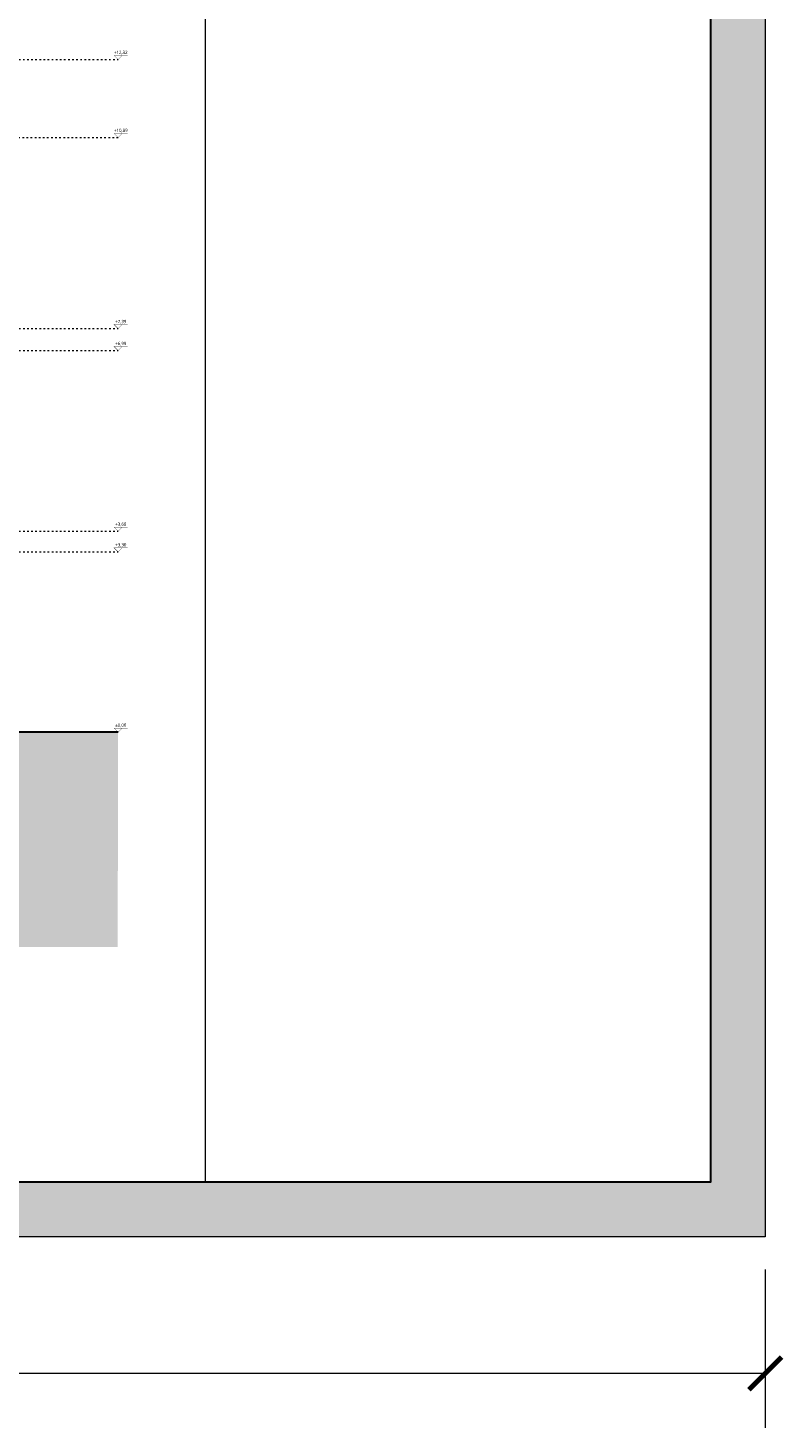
# Model space of a CAD drawing. Header units: millimetres. Extents: x -221 to 149158, y -114258 to 0.
# Tile 102 of 219: x 86380 to 87765, y -47016 to -44452. Entities that reach past the tile are written whole.
import ezdxf
from ezdxf.enums import TextEntityAlignment as Align

# ---------------------------------------------------------------- set-up
doc = ezdxf.new("R2010")
doc.units = ezdxf.units.MM
doc.linetypes.add('ACAD_ISO03W100', pattern=[30, 12, -18])
doc.layers.get('0').update_dxf_attribs({"lineweight": 0})
for name, color, linetype, lineweight in [('A-opisram.ART', 250, 'Continuous', 0), ('opis..KF', 250, 'Continuous', 15), ('wymiar..KF', 12, 'Continuous', 5), ('ściana pro..KF', 222, 'Continuous', 30)]:
    doc.layers.add(name, color=color, linetype=linetype, lineweight=lineweight)
doc.layers.add('A-pomocram.ART', color=254, linetype='Continuous', lineweight=0, plot=False)
doc.layers.add('A-wymram.ART', color=10, linetype='Continuous', lineweight=5, plot=False)
doc.layers.add('A-przekrycieram.ART', color=7, linetype='Continuous', lineweight=0, true_color=0xffffff)
doc.layers.add('szraf', color=7, linetype='Continuous', true_color=0xd9d9d9)
doc.styles.add('ARCH', font='segoeuil.ttf')
doc.dimstyles.new('RAMKA', dxfattribs={"dimscale": 20, "dimtxt": 4, "dimasz": 3, "dimexe": 5, "dimexo": 3, "dimgap": 1, "dimtad": 1, "dimdec": 1, "dimlfac": 0.01, "dimtxsty": 'ARCH', "dimblk": 'ARCHTICK', "dimcen": 0, "dimclrd": 256, "dimclre": 256, "dimclrt": 256, "dimadec": 0, "dimazin": 0, "dimtfac": 1, "dimtdec": 1, "dimtofl": 0, "dimtmove": 1, "dimatfit": 3, "dimfxl": 10, "dimfxlon": 1, "dimlwd": 0, "dimlwe": 0, "dimarcsym": 0})

# ---------------------------------------------------------------- blocks, each defined once
blk = doc.blocks.new('*U1081')
at = {"layer": 'opis..KF', "const_width": 1}
for points in [[(35, 15), (-15, 15), (0, 0), (15, 15)], [(3788.1, 15), (3738.1, 15), (3753.1, 0), (3768.1, 15)]]:
    blk.add_lwpolyline(points, dxfattribs=at)
at = {"layer": 'opis..KF', "linetype": 'ACAD_ISO03W100', "ltscale": 0.5}
blk.add_lwpolyline([(0, 0), (3753.1, 0)], dxfattribs=at)
at = {"layer": 'opis..KF', "style": 'ARCH'}
for tag, p in [('±2', (10, 26)), ('±22', (3763.1, 26))]:
    blk.add_attdef(tag, text='', height=12, dxfattribs=at).set_placement(p, align=Align.MIDDLE_CENTER)
blk = doc.blocks.new('*U1185')
at = {"layer": 'opis..KF', "const_width": 1}
for points in [[(35, 15), (-15, 15), (0, 0), (15, 15)], [(3235.4, 15), (3185.4, 15), (3200.4, 0), (3215.4, 15)]]:
    blk.add_lwpolyline(points, dxfattribs=at)
at = {"layer": 'opis..KF', "linetype": 'ACAD_ISO03W100', "ltscale": 0.5}
blk.add_lwpolyline([(0, 0), (3200.4, 0)], dxfattribs=at)
at = {"layer": 'opis..KF', "style": 'ARCH'}
for tag, p in [('±2', (10, 26)), ('±22', (3210.4, 26))]:
    blk.add_attdef(tag, text='', height=12, dxfattribs=at).set_placement(p, align=Align.MIDDLE_CENTER)
blk = doc.blocks.new('_ArchTick')
at = {"color": 0, "linetype": 'ByBlock', "const_width": 0.15}
blk.add_lwpolyline([(-0.5, -0.5), (0.5, 0.5)], dxfattribs=at)
blk = doc.blocks.new('*D1667')
at = {"layer": 'A-wymram.ART', "linetype": 'Continuous', "lineweight": 0, "transparency": 16777216}
for p, q in [((0, -60), (0, -350)), ((6000, -60), (6000, -350)), ((6000, -250), (0, -250))]:
    blk.add_line(p, q, dxfattribs=at)
at = {"layer": 'Defpoints', "color": 0, "transparency": 16777216}
for p in [(0, 0), (6000, 0), (0, -250)]:
    blk.add_point(p, dxfattribs=at)
at = {"layer": 'A-wymram.ART', "lineweight": 0, "transparency": 16777216, "xscale": 60, "yscale": 60, "zscale": 60, "rotation": 180}
blk.add_blockref('_ArchTick', (0, -250), dxfattribs=at)
at = {"layer": 'A-wymram.ART', "lineweight": 0, "transparency": 16777216, "xscale": 60, "yscale": 60, "zscale": 60}
blk.add_blockref('_ArchTick', (6000, -250), dxfattribs=at)
at = {"layer": 'A-wymram.ART', "transparency": 16777216, "insert": (3000, -188.6), "char_height": 80, "attachment_point": 5, "style": 'ARCH'}
blk.add_mtext('60', dxfattribs=at)
blk = doc.blocks.new('*U1664')
at = {"layer": 'A-przekrycieram.ART'}
h = blk.add_hatch(color=256, dxfattribs=at)
h.dxf.hatch_style = 1
h.paths.add_polyline_path([(0, 2970), (6000, 2970), (6000, 0), (0, 0)])
h.paths.add_polyline_path([(200, 2870), (5900, 2870), (5900, 100), (200, 100)], flags=16)
at = {"layer": 'A-opisram.ART'}
blk.add_line((4975, 100), (4975, 2870), dxfattribs=at)
at = {"layer": 'A-opisram.ART', "lineweight": 30}
blk.add_lwpolyline([(200, 2870), (5900, 2870), (5900, 100), (200, 100)], close=True, dxfattribs=at)
at = {"layer": 'A-pomocram.ART'}
blk.add_lwpolyline([(0, 2970), (6000, 2970), (6000, 0), (0, 0)], close=True, dxfattribs=at)
at = {"layer": 'A-wymram.ART'}
dim = blk.add_linear_dim(base=(0, -250), p1=(6000, 0), p2=(0, 0), dimstyle='RAMKA', dxfattribs=at)
dim.commit()
dim.dimension.update_dxf_attribs({"geometry": '*D1667', "text_midpoint": (3000, -188.63)})

msp = doc.modelspace()

# ---------------------------------------------------------------- hatches: boundary and pattern name
at = {"layer": 'szraf', "linetype": 'ByBlock'}
h = msp.add_hatch(dxfattribs=at)
h.set_pattern_fill('ANSI38', color=9, scale=5)
h.set_pattern_definition([(45, (-10715.825, -4953.518), (-11.2253202, 11.2253202), []), (135, (-10715.825, -4953.518), (-33.6759605, 11.2253202), [39.6875, -23.8125])])
h.paths.add_polyline_path([(82178.4, -45741.79), (82178.4, -46135.26), (86544.46, -46135.26), (86545.2, -45741.79), (86262.57, -45741.79), (86262.57, -45941.79), (86217.03, -45941.79), (86217.03, -45781.79), (84638.03, -45781.79), (84638.03, -45941.79), (84608.03, -45941.79), (84608.03, -45781.79), (84256.03, -45781.79), (84256.03, -45791.79), (84228.03, -45791.79), (84228.03, -45781.79), (83486.03, -45781.79), (83486.03, -45941.79), (83456.02, -45941.79), (83456.02, -45781.79), (82868.02, -45781.79), (82868.02, -45941.14), (82822.02, -45941.14), (82822.02, -45741.79)])

# ---------------------------------------------------------------- linework, layer by layer
at = {"layer": 'ściana pro..KF'}
msp.add_line((86545.2, -45741.79), (86262.57, -45741.79), dxfattribs=at)

# ---------------------------------------------------------------- block references
msp.add_blockref('*U1664', (81730.08, -46666.02))
at = {"layer": 'wymiar..KF', "xscale": 0.5, "yscale": 0.5, "zscale": 0.5}
for name, p, values in [('*U1081', (84668.57, -44509.96), {'±2': '+12,32', '±22': '+12,32'}), ('*U1185', (84944.99, -44652.79), {'±2': '+10,89', '±22': '+10,89'}), ('*U1081', (84668.63, -45002.79), {'±2': '+7,39', '±22': '+7,39'}), ('*U1081', (84668.63, -45043.02), {'±2': '+6,99', '±22': '+6,99'}), ('*U1081', (84668.63, -45373.79), {'±2': '+3,68', '±22': '+3,68'}), ('*U1081', (84668.63, -45411.69), {'±2': '+3,30', '±22': '+3,30'}), ('*U1081', (84668.63, -45741.79), {'±2': '±0,00', '±22': '±0,00'})]:
    msp.add_blockref(name, p, dxfattribs=at).add_auto_attribs(values)

doc.saveas('drawing.dxf')
